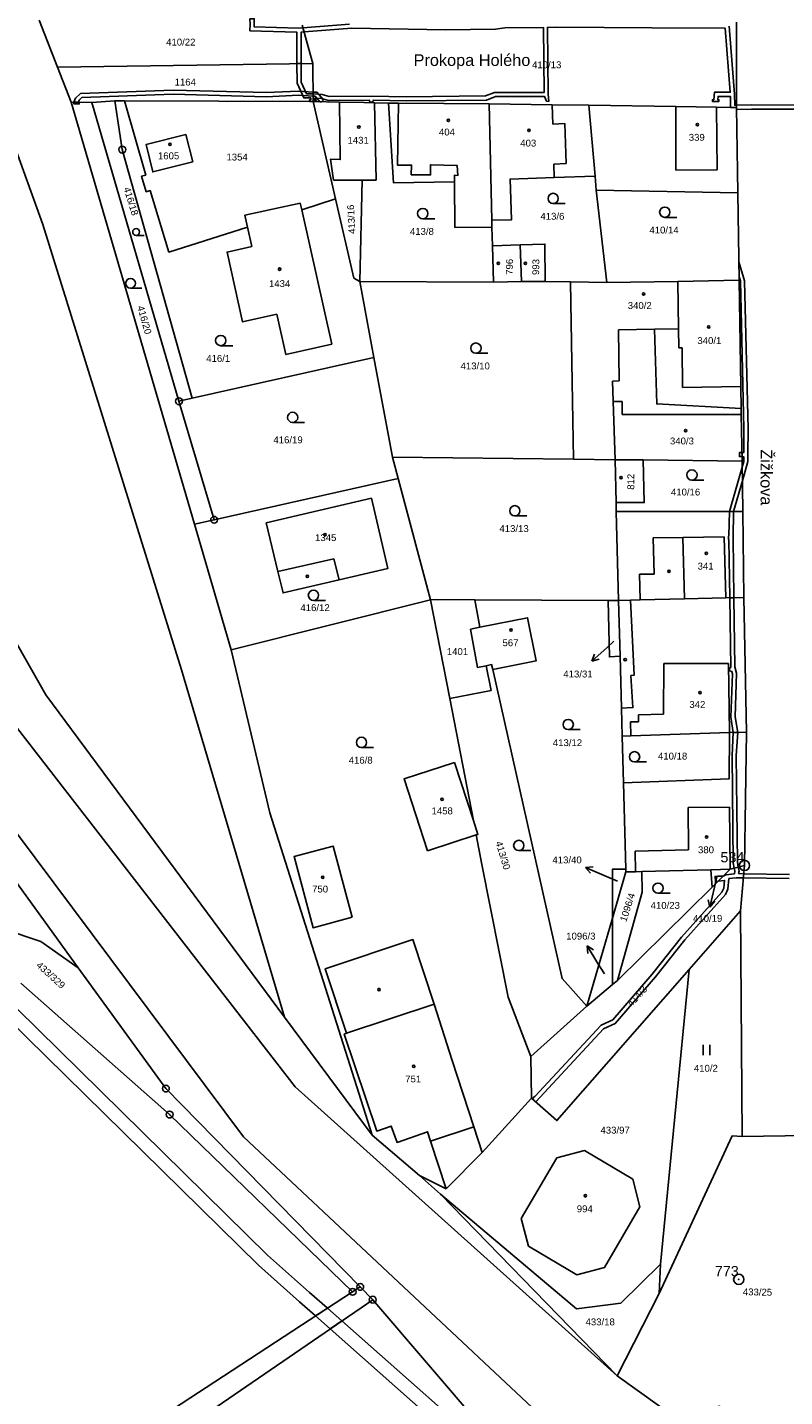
# Model space of a CAD drawing. Header units: metres. Extents: x -747283 to -746243, y -1022515 to -1021544.
# Tile 4 of 43: x -747075 to -746965, y -1022370 to -1022170. Entities that reach past the tile are written whole.
import ezdxf
from ezdxf.enums import TextEntityAlignment as Align

# ---------------------------------------------------------------- set-up
doc = ezdxf.new("R2010")
doc.units = ezdxf.units.M
doc.header["$MEASUREMENT"] = 0
for name, color, linetype in [('1008', 251, 'CONTINUOUS'), ('101', 251, 'CONTINUOUS'), ('1016', 251, 'CONTINUOUS'), ('1029', 251, 'CONTINUOUS'), ('105', 251, 'CONTINUOUS'), ('18', 251, 'CONTINUOUS'), ('21800', 251, 'CONTINUOUS'), ('21900', 251, 'CONTINUOUS'), ('21999', 251, 'CONTINUOUS'), ('23700', 251, 'CONTINUOUS'), ('304', 251, 'CONTINUOUS'), ('306', 251, 'CONTINUOUS'), ('402', 251, 'CONTINUOUS'), ('404', 251, 'CONTINUOUS')]:
    doc.layers.add(name, color=color, linetype=linetype)
doc.styles.add('Arial', font='arial.ttf', dxfattribs={"height": 1})
doc.styles.get("Standard").update_dxf_attribs({"font": 'arial.ttf'})

# ---------------------------------------------------------------- blocks, each defined once
blk = doc.blocks.new('4_02$0')
at = {"layer": '404', "linetype": 'Continuous'}
blk.add_circle((-0.01, 0), 0.175, dxfattribs=at)
blk = doc.blocks.new('1029$2')
at = {"layer": '1029', "color": 0, "linetype": 'Continuous'}
for p, q in [((0, 3), (-0.5, 2)), ((0, 0), (0, 3)), ((0, 3), (0.5, 2))]:
    blk.add_line(p, q, dxfattribs=at)
blk = doc.blocks.new('3_04$4')
at = {"layer": '304', "linetype": 'Continuous'}
blk.add_line((0.01, 0), (1.76, 0), dxfattribs=at)
blk.add_circle((0.01, 0.75), 0.75, dxfattribs=at)
blk = doc.blocks.new('3_06$3')
at = {"layer": '306', "linetype": 'Continuous'}
for p, q in [((-0.51, 0), (-0.51, 1.5)), ((0.49, 0), (0.49, 1.5))]:
    blk.add_line(p, q, dxfattribs=at)
blk = doc.blocks.new('1_01$20')
at = {"layer": '101', "linetype": 'Continuous'}
for radius in [0.75, 0.03]:
    blk.add_circle((0, 0), radius, dxfattribs=at)
blk = doc.blocks.new('1_05$21')
at = {"layer": '105', "linetype": 'Continuous'}
for radius in [0.5, 0.0303]:
    blk.add_circle((0, 0), radius, dxfattribs=at)

msp = doc.modelspace()

# ---------------------------------------------------------------- linework, layer by layer
at = {"layer": '1029'}
for p, q in [((-746989.53, -1022259.28), (-746990.53, -1022260.19)), ((-746989.04, -1022294.28), (-746990.94, -1022293.47)), ((-746974.52, -1022293.65), (-746974.86, -1022295.17)), ((-746990.93, -1022307.82), (-746991.87, -1022306.3))]:
    msp.add_line(p, q, dxfattribs=at)
at = {"layer": '21800'}
for p, q in [((-746998.46, -1022183.82), (-746998.55, -1022181.01)), ((-746980.53, -1022190.55), (-746980.51, -1022181.28)), ((-746974.48, -1022190.5), (-746974.57, -1022181.37)), ((-746996.7, -1022183.76), (-746998.46, -1022183.82)), ((-746996.51, -1022189.59), (-746996.7, -1022183.76)), ((-746998.3, -1022189.66), (-746996.51, -1022189.59)), ((-746998.23, -1022191.64), (-746998.3, -1022189.66)), ((-746974.48, -1022190.5), (-746980.53, -1022190.55)), ((-746988.89, -1022213.84), (-746983.63, -1022213.76)), ((-746988.77, -1022221.31), (-746988.89, -1022213.84)), ((-746980.11, -1022213.7), (-746980.06, -1022216.5)), ((-746980.06, -1022216.5), (-746979.61, -1022216.49)), ((-746979.61, -1022216.49), (-746979.52, -1022222.27)), ((-746989.73, -1022221.33), (-746988.77, -1022221.31)), ((-746989.64, -1022224.29), (-746989.73, -1022221.33)), ((-746979.52, -1022222.27), (-746971.02, -1022222.14)), ((-746983.8, -1022244.21), (-746979.48, -1022244.15)), ((-746983.68, -1022249.49), (-746983.8, -1022244.21)), ((-746979.48, -1022244.15), (-746973.47, -1022244.07)), ((-746979.26, -1022253.11), (-746979.48, -1022244.15)), ((-746973.47, -1022244.07), (-746973.22, -1022252.97)), ((-747038.53, -1022249.13), (-747030.37, -1022247.27)), ((-747030.37, -1022247.27), (-747029.61, -1022250.34)), ((-746985.83, -1022249.51), (-746983.68, -1022249.49)), ((-746985.73, -1022253.27), (-746985.83, -1022249.51)), ((-746982.26, -1022262.52), (-746982.29, -1022269.95)), ((-746972.81, -1022262.54), (-746982.26, -1022262.52)), ((-746972.67, -1022272.61), (-746972.81, -1022262.54)), ((-747082.12, -1022264.8), (-747036.02, -1022324.32)), ((-747090.2, -1022269.14), (-747043.56, -1022331.6)), ((-746985.95, -1022271.06), (-746987.11, -1022271.06)), ((-746987.11, -1022271.06), (-746987.08, -1022273.09)), ((-746982.29, -1022269.95), (-746985.97, -1022270.01)), ((-746985.97, -1022270.01), (-746985.95, -1022271.06)), ((-746972.69, -1022283.49), (-746978.69, -1022283.56)), ((-746978.69, -1022283.56), (-746978.66, -1022289.72)), ((-746972.58, -1022292.56), (-746972.69, -1022283.49)), ((-746978.66, -1022289.72), (-746986.45, -1022289.92)), ((-746986.45, -1022289.92), (-746986.38, -1022292.92)), ((-747078.44, -1022301.31), (-747073.13, -1022303.11)), ((-747073.13, -1022303.11), (-747067.65, -1022306.96)), ((-747028.56, -1022316.5), (-747015.77, -1022312.26)), ((-747036.02, -1022324.32), (-746989.07, -1022366.5)), ((-747016.28, -1022332.22), (-747009.95, -1022330.16)), ((-747043.56, -1022331.6), (-746986.13, -1022385.43))]:
    msp.add_line(p, q, dxfattribs=at)
for points in [[(-747012.78, -1022192.26), (-747012.78, -1022191.27), (-747012.3, -1022191.31), (-747012.38, -1022189.88), (-747016.29, -1022189.75), (-747016.27, -1022191.24), (-747019.09, -1022191.23), (-747019.04, -1022189.82), (-747021.09, -1022189.84), (-747020.93, -1022180.77)], [(-746987.14, -1022253.3), (-746986.61, -1022264.26), (-746987.06, -1022264.31), (-746986.77, -1022268.97), (-746988.44, -1022269.07)]]:
    msp.add_lwpolyline(points, dxfattribs=at)
at = {"layer": '21900'}
for p, q in [((-747073.34, -1022168.68), (-747070.66, -1022175.51)), ((-747035, -1022169.41), (-747033.43, -1022174.98)), ((-746971.67, -1022181.41), (-746971.65, -1022168.96)), ((-747070.66, -1022175.51), (-747033.43, -1022174.98)), ((-747068.7, -1022180.62), (-747070.66, -1022175.51)), ((-747033.43, -1022174.98), (-747033.4, -1022180.53)), ((-747050.7, -1022242.22), (-747068.7, -1022180.62)), ((-747068.7, -1022180.62), (-747065.65, -1022180.67)), ((-747065.65, -1022180.67), (-747062.31, -1022180.42)), ((-747065.65, -1022180.67), (-747052.97, -1022224.27)), ((-747060.89, -1022180.42), (-747062.31, -1022180.42)), ((-747062.31, -1022180.42), (-747061.23, -1022187.56)), ((-747060.89, -1022180.42), (-747033.4, -1022180.53)), ((-747033.4, -1022180.53), (-747030.14, -1022194.75)), ((-747033.4, -1022180.53), (-747029.55, -1022180.63)), ((-747024.43, -1022180.73), (-747024.22, -1022192.02)), ((-747024.43, -1022180.73), (-747022.43, -1022180.76)), ((-747007.75, -1022180.87), (-747007.34, -1022197.87)), ((-746993.22, -1022181.09), (-746992.27, -1022191.44)), ((-746971.47, -1022193.84), (-746971.67, -1022181.41)), ((-747061.23, -1022187.56), (-747051.03, -1022223.83)), ((-746992.27, -1022191.44), (-746992.11, -1022193.48)), ((-747026.25, -1022192.01), (-747030.45, -1022192)), ((-747026.25, -1022192.01), (-747026.57, -1022206.8)), ((-747024.22, -1022192.02), (-747026.25, -1022192.01)), ((-747012.78, -1022192.26), (-747012.75, -1022198.93)), ((-746992.11, -1022193.48), (-746971.47, -1022193.84)), ((-746992.11, -1022193.48), (-746990.56, -1022206.96)), ((-747043.34, -1022197.14), (-747035.27, -1022195.35)), ((-747035.27, -1022195.35), (-747035.05, -1022196.32)), ((-747030.14, -1022194.75), (-747035.05, -1022196.32)), ((-747030.14, -1022194.75), (-747027.49, -1022206.3)), ((-746971.27, -1022206.62), (-746971.47, -1022193.84)), ((-747042.97, -1022198.85), (-747043.34, -1022197.14)), ((-747035.05, -1022196.32), (-747030.68, -1022215.95)), ((-747042.35, -1022201.69), (-747042.97, -1022198.85)), ((-747012.75, -1022198.93), (-747007.32, -1022198.86)), ((-747007.32, -1022198.86), (-747007.34, -1022197.87)), ((-747007.32, -1022198.86), (-747007.25, -1022201.57)), ((-747003.2, -1022201.47), (-747007.25, -1022201.57)), ((-747003.02, -1022206.79), (-747003.2, -1022201.47)), ((-747007.25, -1022201.57), (-747007.12, -1022206.89)), ((-747027.49, -1022206.3), (-747026.57, -1022206.8)), ((-747026.57, -1022206.8), (-747024.55, -1022217.87)), ((-747026.57, -1022206.8), (-747007.12, -1022206.89)), ((-747007.12, -1022206.89), (-747003.02, -1022206.79)), ((-747003.02, -1022206.79), (-746999.57, -1022206.8)), ((-746999.57, -1022206.8), (-746995.86, -1022206.87)), ((-746990.56, -1022206.96), (-746995.86, -1022206.87)), ((-746980.22, -1022206.78), (-746990.56, -1022206.96)), ((-746971.27, -1022206.62), (-746980.22, -1022206.78)), ((-747051.03, -1022223.83), (-747024.55, -1022217.87)), ((-747024.55, -1022217.87), (-747021.83, -1022232.45)), ((-747072.38, -1022267.09), (-747099.18, -1022220.04)), ((-747052.97, -1022224.27), (-747051.03, -1022223.83)), ((-747052.97, -1022224.27), (-747047.84, -1022241.57)), ((-746988.35, -1022224.3), (-746988.35, -1022226.2)), ((-746970.96, -1022226.2), (-746970.97, -1022225.32)), ((-746988.35, -1022226.2), (-746970.96, -1022226.2)), ((-746970.96, -1022226.2), (-746970.85, -1022233)), ((-747021.83, -1022232.45), (-746995.45, -1022232.73)), ((-747021.83, -1022232.45), (-747021.01, -1022235.52)), ((-746995.45, -1022232.73), (-746989.38, -1022232.8)), ((-746985.28, -1022232.81), (-746989.38, -1022232.8)), ((-746989.38, -1022232.8), (-746989.22, -1022239.05)), ((-746970.85, -1022233), (-746985.28, -1022232.81)), ((-746970.76, -1022240.38), (-746970.85, -1022233)), ((-747021.01, -1022235.52), (-747047.84, -1022241.57)), ((-747021.01, -1022235.52), (-747016.28, -1022253.23)), ((-746989.22, -1022239.05), (-746989.19, -1022240.35)), ((-746970.76, -1022240.38), (-746989.19, -1022240.35)), ((-746989.19, -1022240.35), (-746988.87, -1022253.34)), ((-746970.59, -1022252.91), (-746970.76, -1022240.38)), ((-747047.84, -1022241.57), (-747050.7, -1022242.22)), ((-747045.34, -1022260.56), (-747050.7, -1022242.22)), ((-747016.28, -1022253.23), (-747045.34, -1022260.56)), ((-747013.48, -1022267.66), (-747016.28, -1022253.23)), ((-746990.4, -1022253.35), (-747009.84, -1022253.25)), ((-747009.84, -1022253.25), (-747009.09, -1022257.26)), ((-746990.4, -1022253.35), (-746988.87, -1022253.34)), ((-746988.87, -1022253.34), (-746988.65, -1022261.47)), ((-746970.22, -1022272.56), (-746970.59, -1022252.91)), ((-747037.58, -1022314.16), (-747072.38, -1022267.09)), ((-747013.48, -1022267.66), (-747010.04, -1022285.45)), ((-746988.33, -1022273.13), (-746988.14, -1022279.96)), ((-746972.67, -1022272.61), (-746970.22, -1022272.56)), ((-746970.51, -1022292), (-746970.22, -1022272.56)), ((-747012.81, -1022276.98), (-747010.04, -1022285.45)), ((-746988.14, -1022279.96), (-746987.79, -1022292.54)), ((-747009.62, -1022287.56), (-747016.71, -1022289.88)), ((-746989.74, -1022299.69), (-746987.78, -1022292.96)), ((-746987.79, -1022292.54), (-746987.78, -1022292.96)), ((-746985.49, -1022292.9), (-746975.42, -1022292.63)), ((-746975.42, -1022292.63), (-746972.58, -1022292.56)), ((-746975.42, -1022292.63), (-746975.22, -1022295.17)), ((-746975.22, -1022295.17), (-746972.58, -1022292.56)), ((-746972.58, -1022292.56), (-746970.51, -1022292)), ((-746971.07, -1022298.61), (-746970.51, -1022292)), ((-746975.22, -1022295.17), (-746989.03, -1022308.79)), ((-746971.07, -1022298.61), (-746978.59, -1022307.21)), ((-746970.85, -1022331.57), (-746971.07, -1022298.61)), ((-746993.49, -1022312.52), (-746989.74, -1022299.69)), ((-746989.76, -1022309.4), (-746989.74, -1022299.69)), ((-746978.59, -1022307.21), (-746982.76, -1022350.17)), ((-746989.03, -1022308.79), (-746989.76, -1022309.4)), ((-746989.76, -1022309.4), (-746993.49, -1022312.52)), ((-747001.66, -1022319.9), (-746993.49, -1022312.52)), ((-747024.81, -1022331.34), (-747037.58, -1022314.16)), ((-747001.66, -1022319.9), (-747001.56, -1022325.95)), ((-747054.88, -1022324.56), (-747026.54, -1022353.5)), ((-747008.75, -1022333.9), (-747001.56, -1022325.95)), ((-747024.81, -1022331.34), (-747017.88, -1022337.26)), ((-746961.47, -1022331.4), (-746970.85, -1022331.57)), ((-747013.98, -1022339.18), (-747008.75, -1022333.9)), ((-747014.81, -1022339.98), (-747017.88, -1022337.26)), ((-747017.88, -1022337.26), (-747013.98, -1022339.18)), ((-746989.07, -1022366.5), (-747014.81, -1022339.98)), ((-746982.76, -1022350.17), (-746982.92, -1022354.48)), ((-747027.64, -1022354.22), (-747026.54, -1022353.5)), ((-747026.54, -1022353.5), (-747024.71, -1022355.37)), ((-746989.07, -1022366.5), (-746982.92, -1022354.48)), ((-747024.71, -1022355.37), (-747060.24, -1022379.74)), ((-747024.71, -1022355.37), (-747004.47, -1022379.02))]:
    msp.add_line(p, q, dxfattribs=at)
for points in [[(-747042.97, -1022198.85), (-747054.44, -1022202.51), (-747057.17, -1022193.52), (-747057.75, -1022193.7), (-747058.43, -1022191.45), (-747057.81, -1022191.26), (-747060.89, -1022180.42)], [(-747030.45, -1022192), (-747030.87, -1022188.97), (-747029.44, -1022189), (-747029.55, -1022180.63)], [(-747029.55, -1022180.63), (-747026, -1022180.7), (-747024.43, -1022180.73)], [(-747007.75, -1022180.87), (-747020.93, -1022180.77), (-747022.43, -1022180.76)], [(-747022.43, -1022180.76), (-747021.7, -1022192.4), (-747012.78, -1022192.26)], [(-746993.22, -1022181.09), (-746998.55, -1022181.01), (-747007.75, -1022180.87)], [(-746971.67, -1022181.41), (-746974.57, -1022181.37), (-746980.51, -1022181.28), (-746993.22, -1022181.09)], [(-747050.95, -1022189.36), (-747056.78, -1022190.8), (-747057.77, -1022186.83), (-747051.95, -1022185.36), (-747050.95, -1022189.36)], [(-747007.34, -1022197.87), (-747004.47, -1022197.78), (-747004.67, -1022191.86), (-746998.23, -1022191.64), (-746992.27, -1022191.44)], [(-746999.57, -1022206.8), (-746999.6, -1022201.35), (-747003.2, -1022201.47)], [(-747030.68, -1022215.95), (-747037.38, -1022217.45), (-747038.72, -1022211.58), (-747043.69, -1022212.69), (-747045.96, -1022202.5), (-747042.35, -1022201.69)], [(-746995.86, -1022206.87), (-746995.81, -1022209.92), (-746995.63, -1022221.42), (-746995.45, -1022232.73)], [(-746980.22, -1022206.78), (-746980.11, -1022213.7), (-746983.63, -1022213.76), (-746983.3, -1022224.65), (-746970.97, -1022225.32)], [(-746970.97, -1022225.32), (-746971.02, -1022222.14), (-746971.27, -1022206.62)], [(-746989.38, -1022232.8), (-746989.64, -1022224.29), (-746988.35, -1022224.3)], [(-746989.22, -1022239.05), (-746985.12, -1022239.05), (-746985.28, -1022232.81)], [(-747040.24, -1022241.99), (-747024.9, -1022238.42), (-747022.52, -1022248.69), (-747029.61, -1022250.34), (-747037.78, -1022252.24), (-747038.53, -1022249.13), (-747040.24, -1022241.99)], [(-747016.28, -1022253.23), (-747015.62, -1022253.21), (-747009.84, -1022253.25)], [(-746988.65, -1022261.47), (-746990.19, -1022261.57), (-746990.4, -1022253.35)], [(-746988.87, -1022253.34), (-746987.14, -1022253.3), (-746985.73, -1022253.27), (-746979.26, -1022253.11), (-746973.22, -1022252.97), (-746970.59, -1022252.91)], [(-747009.09, -1022257.26), (-747010.43, -1022257.53), (-747009.44, -1022263.11), (-747008.17, -1022262.86)], [(-747007.22, -1022263.41), (-747000.87, -1022262.14), (-747002.12, -1022255.87), (-747009.09, -1022257.26)], [(-747045.34, -1022260.56), (-747039.7, -1022284.32), (-747024.81, -1022331.34)], [(-747008.17, -1022262.86), (-747007.45, -1022266.46), (-747013.48, -1022267.66)], [(-747008.17, -1022262.86), (-747007.39, -1022262.7), (-747007.22, -1022263.41)], [(-747007.22, -1022263.41), (-746997.09, -1022308.52), (-746993.49, -1022312.52)], [(-746988.65, -1022261.47), (-746988.44, -1022269.07), (-746988.33, -1022273.13)], [(-746988.33, -1022273.13), (-746987.08, -1022273.09), (-746972.67, -1022272.61)], [(-746972.67, -1022272.61), (-746972.71, -1022279.35), (-746988.14, -1022279.96)], [(-747016.71, -1022289.88), (-747020.14, -1022279.38), (-747012.81, -1022276.98)], [(-747083.28, -1022285.41), (-747067.65, -1022306.96), (-747054.88, -1022324.56)], [(-747010.04, -1022285.45), (-747009.37, -1022287.48), (-747009.62, -1022287.56)], [(-747027.71, -1022299.57), (-747030.5, -1022289.19), (-747036.19, -1022290.72), (-747033.41, -1022301.1), (-747027.71, -1022299.57)], [(-747009.62, -1022287.56), (-747008.79, -1022291.86), (-747004.98, -1022311.24), (-747001.66, -1022319.9)], [(-746989.74, -1022299.69), (-746989.73, -1022292.54), (-746987.79, -1022292.54)], [(-746985.49, -1022292.9), (-746985.41, -1022295.89), (-746989.03, -1022308.79)], [(-746987.78, -1022292.96), (-746986.38, -1022292.92), (-746985.49, -1022292.9)], [(-747008.75, -1022333.9), (-747009.95, -1022330.16), (-747013.14, -1022320.45), (-747015.77, -1022312.26), (-747018.85, -1022302.82), (-747031.63, -1022307.09), (-747028.56, -1022316.5), (-747028.86, -1022316.63), (-747024.13, -1022330.77), (-747022.04, -1022330.03), (-747021.15, -1022332.43), (-747016.71, -1022330.86), (-747016.28, -1022332.22), (-747013.98, -1022339.18)], [(-747001.56, -1022325.95), (-746997.86, -1022329.23), (-746978.59, -1022307.21)], [(-747076.04, -1022309.19), (-747054.33, -1022328.35), (-747027.64, -1022354.22)], [(-746982.92, -1022354.48), (-746972.3, -1022331.47), (-746970.85, -1022331.57)], [(-746985.75, -1022341.82), (-746990.9, -1022350.68), (-746994.93, -1022351.74), (-747002.02, -1022347.54), (-747003.06, -1022343.52), (-746997.86, -1022334.67), (-746993.85, -1022333.62), (-746986.78, -1022337.79), (-746985.75, -1022341.82)], [(-746982.76, -1022350.17), (-746988.51, -1022355.87), (-746994.98, -1022356.7), (-747014.81, -1022339.98)], [(-747151.62, -1022443.37), (-747100.64, -1022408.57), (-747085.89, -1022397.1), (-747070.96, -1022384.65), (-747056.44, -1022373.02), (-747027.64, -1022354.22)], [(-746950.6, -1022379.08), (-746960.75, -1022375.56), (-746974.24, -1022370.88), (-746976.74, -1022375.34), (-746989.07, -1022366.5)]]:
    msp.add_lwpolyline(points, dxfattribs=at)
at = {"layer": '21999'}
msp.add_lwpolyline([(-747149.06, -1021992.59), (-747122.25, -1022070.62), (-747104.83, -1022117.24), (-747094.4, -1022138.62), (-747072.82, -1022198.48), (-747052.59, -1022263.45), (-747037.58, -1022314.16)], dxfattribs=at)
at = {"layer": '23700'}
for points in [[(-747042.61, -1022168.46), (-747042.6, -1022169.27), (-747042.61, -1022170.21), (-747035.77, -1022170.44), (-747035.76, -1022175.01), (-747035.16, -1022175), (-747035.17, -1022170.43), (-747034.72, -1022170.39), (-747034.89, -1022169.8), (-747035.48, -1022169.85), (-747042.01, -1022169.63), (-747042, -1022169.28), (-747041.99, -1022168.47), (-747042.61, -1022168.46)], [(-747068.29, -1022180.63), (-747067.61, -1022180.64), (-747067.54, -1022180.35), (-747067.11, -1022179.97), (-747053.82, -1022179.47), (-747040.21, -1022179.83), (-747035.55, -1022179.63), (-747033.4, -1022179.76), (-747033.13, -1022179.77), (-747032.42, -1022180.56), (-747032.19, -1022180.56), (-747031.87, -1022180.27), (-747032.85, -1022179.19), (-747033.41, -1022179.16), (-747035.55, -1022179.03), (-747040.21, -1022179.23), (-747053.82, -1022178.87), (-747067.35, -1022179.37), (-747068.08, -1022180.03), (-747068.29, -1022180.63)], [(-747067.5, -1022180.64), (-747067.61, -1022180.64), (-747068.29, -1022180.63), (-747068.29, -1022180.88), (-747067.51, -1022180.89), (-747067.5, -1022180.64)], [(-746970.01, -1022232.06), (-746969.97, -1022228.3), (-746970.5, -1022206.71), (-746971.31, -1022203.93), (-746971.28, -1022206.12), (-746971.1, -1022206.72), (-746970.57, -1022228.31), (-746970.6, -1022231.76), (-746970.87, -1022231.75), (-746970.86, -1022232.35), (-746970.61, -1022232.36), (-746970.6, -1022233.05), (-746970.84, -1022233.87), (-746970.81, -1022235.88), (-746970, -1022233.04), (-746970.01, -1022232.06)], [(-746970.86, -1022232.35), (-746970.87, -1022231.75), (-746971.23, -1022231.75), (-746971.24, -1022232.35), (-746970.86, -1022232.35)], [(-746972.16, -1022244.19), (-746972.1, -1022240.38), (-746970.81, -1022235.88), (-746970.84, -1022233.87), (-746972.7, -1022240.38), (-746972.76, -1022243.89), (-746972.85, -1022243.98), (-746972.85, -1022244.4), (-746972.76, -1022244.49), (-746972.64, -1022252.96), (-746972.04, -1022252.94), (-746972.16, -1022244.19)], [(-746971.49, -1022272.59), (-746971.87, -1022270.31), (-746971.64, -1022263.95), (-746971.91, -1022263.01), (-746972.04, -1022252.94), (-746972.64, -1022252.96), (-746972.5, -1022263.11), (-746972.68, -1022263.23), (-746972.68, -1022263.59), (-746972.34, -1022263.71), (-746972.24, -1022264.03), (-746972.47, -1022270.35), (-746972.13, -1022272.6), (-746971.49, -1022272.59)], [(-746971.4, -1022292.24), (-746971.54, -1022291.54), (-746971.71, -1022275.96), (-746971.49, -1022272.59), (-746972.13, -1022272.6), (-746972.31, -1022275.94), (-746972.14, -1022291.6), (-746971.98, -1022292.4), (-746971.4, -1022292.24)], [(-747102.95, -1022307.09), (-747100.95, -1022310.35), (-747088.13, -1022309.94), (-747077.98, -1022314.33), (-747041.38, -1022350.35), (-747035.39, -1022355.66), (-747033.11, -1022357.68), (-747033.04, -1022357.74), (-747031.3, -1022356.61), (-747031.37, -1022356.55), (-747033.91, -1022354.3), (-747040.05, -1022348.86), (-747076.58, -1022312.91), (-747087.7, -1022307.94), (-747099.91, -1022308.32), (-747101.04, -1022306.47), (-747101.89, -1022305.07), (-747112.08, -1022288.32), (-747106, -1022281.51), (-747107.27, -1022279.33), (-747107.54, -1022280.25), (-747114.15, -1022288.78), (-747103.46, -1022306.26), (-747102.95, -1022307.09)], [(-746974.35, -1022294.31), (-746973.63, -1022293.59), (-746974.38, -1022293.58), (-746974.78, -1022293.6), (-746974.74, -1022294.35), (-746974.35, -1022294.31)], [(-747030.92, -1022359.63), (-747029.21, -1022358.46), (-747031.3, -1022356.61), (-747033.04, -1022357.74), (-747030.92, -1022359.63)], [(-747004.28, -1022380.54), (-747029.21, -1022358.46), (-747030.92, -1022359.63), (-747006.89, -1022380.94), (-747003.89, -1022383.6), (-747004.28, -1022380.54)]]:
    msp.add_lwpolyline(points, close=True, dxfattribs=at)
for points in [[(-747028.08, -1022169.27), (-747034.89, -1022169.8), (-747034.72, -1022170.39), (-747027.77, -1022169.85), (-747014.12, -1022170.06), (-747006.81, -1022169.98), (-747005.44, -1022169.79), (-746999.83, -1022169.72), (-746999.71, -1022179.21), (-747006.93, -1022179.22), (-747008.25, -1022179.73), (-747019.82, -1022179.85), (-747024.91, -1022179.75), (-747031.06, -1022179.79), (-747032.08, -1022179.51), (-747033.41, -1022179.41), (-747034.37, -1022179.4), (-747035.15, -1022177.7), (-747035.16, -1022175), (-747035.76, -1022175.01), (-747035.75, -1022177.84), (-747034.75, -1022180), (-747033.75, -1022180.01), (-747033.76, -1022180.28), (-747033.92, -1022180.28), (-747033.93, -1022180.53), (-747033.4, -1022180.53), (-747032.99, -1022180.54), (-747032.98, -1022180.29), (-747033.16, -1022180.29), (-747033.15, -1022180.03), (-747032.18, -1022180.11), (-747031.14, -1022180.39), (-747025.22, -1022180.35), (-747025.1, -1022180.64), (-747024.73, -1022180.65), (-747024.62, -1022180.36), (-747019.82, -1022180.45), (-747008.13, -1022180.33), (-747006.81, -1022179.82), (-746999.65, -1022179.81), (-746999.37, -1022180.5), (-746999.05, -1022180.51), (-746999.11, -1022179.47), (-746999.23, -1022169.72), (-746997.92, -1022169.7), (-746983.99, -1022169.76), (-746973.33, -1022169.85), (-746972.58, -1022179.19), (-746974.88, -1022179.18), (-746974.99, -1022180.27), (-746975.18, -1022180.27), (-746975.18, -1022180.52), (-746974.23, -1022180.52), (-746974.23, -1022180.27), (-746974.39, -1022180.27), (-746974.34, -1022179.78), (-746972.55, -1022179.79), (-746972.52, -1022181.4), (-746971.67, -1022181.41), (-746971.67, -1022181.68), (-746969.48, -1022181.63), (-746962.89, -1022181.67)], [(-746960.4, -1022168.12), (-746960.91, -1022169.8), (-746960.53, -1022177.67), (-746960.31, -1022179.22), (-746960.34, -1022181.09), (-746961.81, -1022181.08), (-746962.9, -1022181.07), (-746969.48, -1022181.03), (-746971.67, -1022181.08), (-746971.93, -1022181.08), (-746971.96, -1022179.47), (-746972.75, -1022169.56)], [(-746963.93, -1022293.31), (-746970.61, -1022293.21), (-746971.35, -1022293.2), (-746971.28, -1022292.84), (-746971.4, -1022292.24), (-746971.98, -1022292.4), (-746971.9, -1022292.84), (-746971.96, -1022293.22), (-746973.24, -1022293.36), (-746973.63, -1022293.59), (-746974.35, -1022294.31), (-746973.4, -1022294.18), (-746973.5, -1022295.3), (-746973.79, -1022295.88), (-746979.66, -1022302.46), (-746983.96, -1022307.89), (-746989.7, -1022314.55), (-746991.41, -1022315.33), (-747001.06, -1022325.74), (-747001.19, -1022325.78), (-747001.43, -1022326.07), (-747000.94, -1022326.5), (-746991.05, -1022315.83), (-746989.34, -1022315.05), (-746983.5, -1022308.27), (-746979.2, -1022302.84), (-746973.29, -1022296.22), (-746972.92, -1022295.46), (-746972.77, -1022293.91), (-746971.7, -1022293.79), (-746970.66, -1022293.81), (-746963.97, -1022293.91)]]:
    msp.add_lwpolyline(points, dxfattribs=at)

# ---------------------------------------------------------------- block references
at = {"layer": '101'}
for p in [(-746970.51, -1022292), (-746971.33, -1022352.4)]:
    msp.add_blockref('1_01$20', p, dxfattribs=at)
at = {"layer": '1029'}
for p, rotation in [((-746990.53, -1022260.19), 132), ((-746990.94, -1022293.47), 66.99999999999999), ((-746974.86, -1022295.17), 167), ((-746991.87, -1022306.3), 32)]:
    msp.add_blockref('1029$2', p, dxfattribs=dict(at, rotation=rotation))
at = {"layer": '105'}
for p in [(-747061.23, -1022187.56), (-747052.97, -1022224.27), (-747047.84, -1022241.57), (-747054.88, -1022324.56), (-747054.33, -1022328.35), (-747026.54, -1022353.5), (-747027.64, -1022354.22), (-747024.71, -1022355.37)]:
    msp.add_blockref('1_05$21', p, dxfattribs=at)
at = {"layer": '304'}
for p in [(-746998.41, -1022195.43), (-747017.43, -1022197.64), (-746982.13, -1022197.44), (-747046.89, -1022216.17), (-747009.67, -1022217.27), (-747036.4, -1022227.37), (-746978.17, -1022235.78), (-747004, -1022241), (-747033.37, -1022253.34), (-746996.21, -1022272.19), (-747026.36, -1022274.8), (-746986.54, -1022276.9), (-747003.42, -1022289.83), (-746983.12, -1022296.07)]:
    msp.add_blockref('3_04$4', p, dxfattribs=at)
for p, xscale, yscale, zscale in [((-747059.22, -1022200.07), 0.67, 0.67, 0.67), ((-747060.04, -1022207.77), 0.95, 0.95, 0.95)]:
    msp.add_blockref('3_04$4', p, dxfattribs=dict(at, xscale=xscale, yscale=yscale, zscale=zscale))
at = {"layer": '306'}
msp.add_blockref('3_06$3', (-746976.03, -1022319.7), dxfattribs=at)
at = {"layer": '402'}
for p in [(-746981.5, -1022249.07), (-747034.24, -1022249.81), (-746987.89, -1022261.96), (-747023.78, -1022310.11)]:
    msp.add_blockref('4_02$0', p, dxfattribs=at)
at = {"layer": '404'}
for p in [(-747013.66, -1022183.28), (-747026.73, -1022184.26), (-747001.93, -1022184.75), (-746977.36, -1022183.91), (-747054.28, -1022186.77), (-747038.29, -1022205), (-747006.4, -1022204.16), (-747002.44, -1022204.16), (-746985.2, -1022208.62), (-746975.7, -1022213.42), (-746979.08, -1022228.55), (-746988.48, -1022235.41), (-747031.66, -1022243.76), (-746976.07, -1022246.48), (-747004.52, -1022257.66), (-746976.96, -1022266.78), (-747014.58, -1022282.35), (-746976.01, -1022287.87), (-747031.99, -1022293.72), (-747018.71, -1022321.31), (-746993.69, -1022340.21)]:
    msp.add_blockref('4_02$0', p, dxfattribs=at)

# ---------------------------------------------------------------- texts
at = {"layer": '1008'}
msp.add_text('Prokopa Holého', height=1.7, dxfattribs=at).set_placement((-747010.24, -1022174.49), align=Align.MIDDLE_CENTER)
msp.add_text('Žižkova', height=1.7, rotation=270, dxfattribs=at).set_placement((-746967.3, -1022235.38), align=Align.MIDDLE_CENTER)
at = {"layer": '1016'}
for s, p in [('534', (-746970.51, -1022292)), ('773', (-746971.33, -1022352.4))]:
    msp.add_text(s, height=1.5, dxfattribs=at).set_placement(p, align=Align.BOTTOM_RIGHT)
at = {"layer": '18', "style": 'Arial'}
for s, p in [('410/22', (-747052.7, -1022171.87)), ('410/13', (-746999.34, -1022175.18)), ('1164', (-747052.05, -1022177.7)), ('404', (-747013.89, -1022184.99)), ('339', (-746977.46, -1022185.76)), ('403', (-747002.03, -1022186.6)), ('413/6', (-746998.51, -1022197.28)), ('413/8', (-747017.54, -1022199.49)), ('410/14', (-746982.23, -1022199.29)), ('340/2', (-746985.77, -1022210.3)), ('340/1', (-746975.62, -1022215.42)), ('413/10', (-747009.77, -1022219.12)), ('410/16', (-746979.09, -1022237.52)), ('413/13', (-747004.1, -1022242.85)), ('341', (-746976.17, -1022248.33)), ('416/12', (-747033.12, -1022254.39)), ('567', (-747004.62, -1022259.51)), ('413/31', (-746994.78, -1022264.07)), ('342', (-746977.37, -1022268.52)), ('416/8', (-747026.47, -1022276.65)), ('410/18', (-746980.98, -1022276.05)), ('380', (-746976.11, -1022289.72)), ('751', (-747018.81, -1022323.16))]:
    msp.add_text(s, height=1, dxfattribs=at).set_placement(p, align=Align.MIDDLE_CENTER)
for s, p in [('1431', (-747026.84, -1022186.99)), ('1605', (-747054.48, -1022189.26)), ('1354', (-747044.49, -1022189.44)), ('1434', (-747038.29, -1022207.91)), ('416/1', (-747047.24, -1022218.82)), ('416/19', (-747037.06, -1022230.7)), ('340/3', (-746979.62, -1022230.87)), ('1401', (-747012.35, -1022261.59)), ('413/12', (-746996.31, -1022274.89)), ('1458', (-747014.58, -1022284.84)), ('413/40', (-746996.37, -1022292)), ('750', (-747032.39, -1022296.25)), ('410/23', (-746982.05, -1022298.63)), ('410/19', (-746975.87, -1022300.53)), ('1096/3', (-746994.36, -1022303.12)), ('410/2', (-746976.13, -1022322.4)), ('433/97', (-746989.36, -1022331.43)), ('994', (-746993.79, -1022342.91)), ('433/18', (-746991.54, -1022359.41))]:
    msp.add_text(s, height=1, dxfattribs=at).set_placement(p, align=Align.BOTTOM_CENTER)
for s, rotation, p in [('416/18', 287, (-747060.72, -1022195.32)), ('796', 89, (-747003.98, -1022204.67)), ('993', 89, (-747000.13, -1022204.7)), ('416/20', 286, (-747058.77, -1022212.62)), ('812', 90, (-746986.28, -1022236.02)), ('413/30', 287, (-747006.48, -1022290.77)), ('1096/4', 72, (-746986.8, -1022298.36))]:
    msp.add_text(s, height=1, rotation=rotation, dxfattribs=at).set_placement(p, align=Align.BOTTOM_CENTER)
for s, rotation, p in [('413/16', 93, (-747027.84, -1022197.72)), ('414/3', 47, (-746986.16, -1022311.09)), ('433/25', 359, (-746968.6, -1022354.25))]:
    msp.add_text(s, height=1, rotation=rotation, dxfattribs=at).set_placement(p, align=Align.MIDDLE_CENTER)
msp.add_text('1345', height=1, dxfattribs=at).set_placement((-747033.12, -1022244.97), align=Align.BOTTOM_LEFT)
msp.add_text('433/329', height=1, rotation=318, dxfattribs=at).set_placement((-747074.07, -1022306.92), align=Align.BOTTOM_LEFT)

doc.saveas('drawing.dxf')
